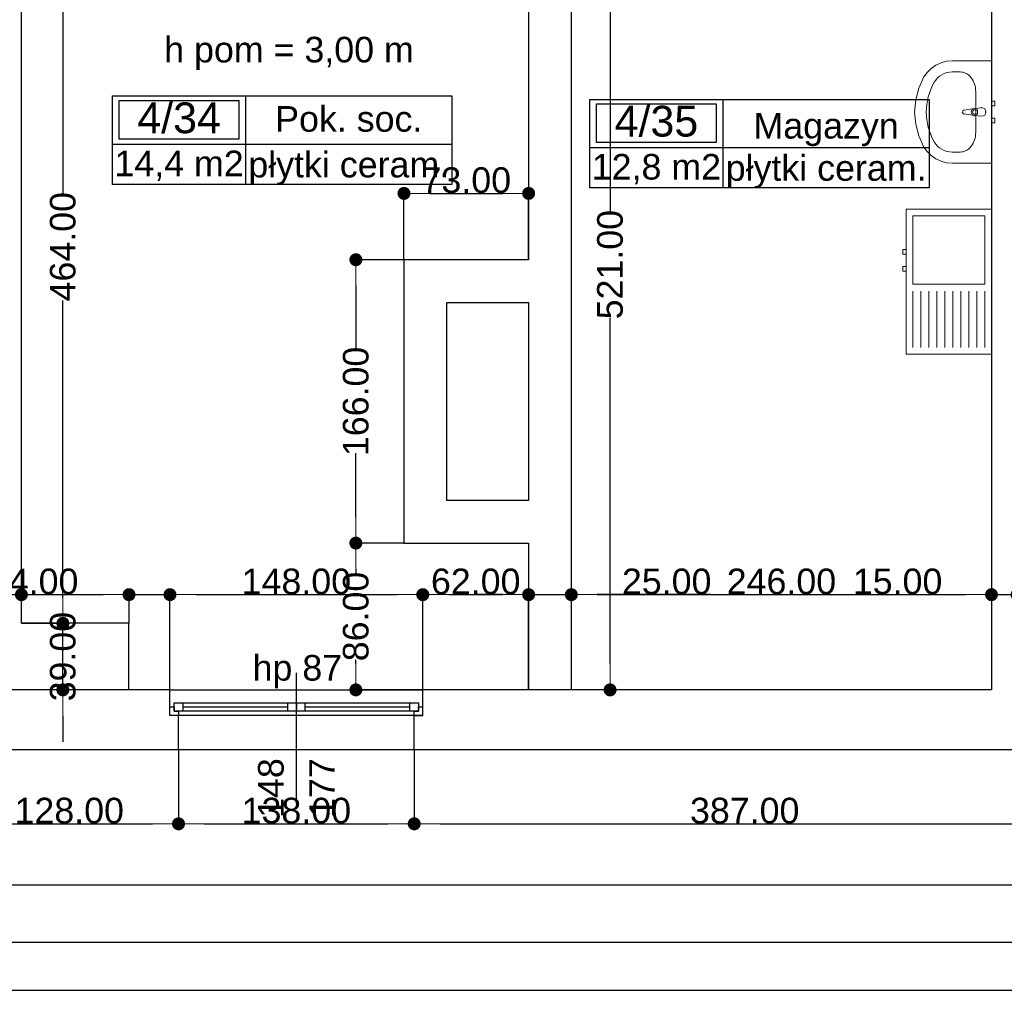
# Model space of a CAD drawing. Header units: millimetres. Extents: x -166872 to -65719, y 14266 to 44345.
# Tile 5 of 65: x -138488 to -132723, y 14639 to 20326. Entities that reach past the tile are written whole.
import ezdxf
from ezdxf.enums import TextEntityAlignment as Align

# ---------------------------------------------------------------- set-up
doc = ezdxf.new("R2010")
doc.units = ezdxf.units.MM
doc.header["$MEASUREMENT"] = 0
doc.linetypes.add('Wipeout_Contour', pattern=[1000, 0, -1000])
for name, color, linetype in [('Obiekt', 7, 'Continuous'), ('Okno', 7, 'Continuous'), ('Strefa', 7, 'Continuous'), ('Strop', 7, 'Continuous'), ('Słup', 7, 'Continuous'), ('Tekst', 7, 'Continuous'), ('Wymiary', 63, 'Continuous'), ('Ściana', 7, 'Continuous')]:
    doc.layers.add(name, color=color, linetype=linetype)
doc.styles.add('Arial', font='txt')
doc.styles.add('Times new roman', font='txt')
doc.dimstyles.new('GENERATED_STYLE__1', dxfattribs={"dimtxt": 150, "dimasz": 152, "dimexe": 0.18, "dimexo": 0, "dimgap": 0.09, "dimtad": 1, "dimtih": 1, "dimtoh": 1, "dimlfac": 0.1, "dimzin": 0, "dimdsep": 46, "dimtxsty": 'Arial', "dimblk": 'ARROWHEAD_11', "dimblk1": 'ARROWHEAD_11', "dimblk2": 'ARROWHEAD_11', "dimcen": 0.09, "dimclrd": 114, "dimclre": 114, "dimclrt": 114, "dimazin": 0, "dimtfac": 1, "dimtdec": 4, "dimtmove": 0, "dimatfit": 3, "dimfxl": 1, "dimtolj": 1, "dimtzin": 0, "dimarcsym": 0})
doc.dimstyles.new('GENERATED_STYLE__2', dxfattribs={"dimtxt": 150, "dimasz": 152, "dimexe": 0.18, "dimexo": 0, "dimgap": 0.09, "dimtad": 1, "dimlfac": 0.1, "dimzin": 0, "dimdsep": 46, "dimtxsty": 'Arial', "dimblk": 'ARROWHEAD_11', "dimblk1": 'ARROWHEAD_11', "dimblk2": 'ARROWHEAD_11', "dimcen": 0.09, "dimclrd": 114, "dimclre": 114, "dimclrt": 114, "dimazin": 0, "dimtfac": 1, "dimtdec": 4, "dimtmove": 0, "dimatfit": 3, "dimfxl": 1, "dimtolj": 1, "dimtzin": 0, "dimarcsym": 0})

# ---------------------------------------------------------------- blocks, each defined once
blk = doc.blocks.new('Pok. soc._4_34_34', base_point=(-137165.4, 19595.6))
at = {"layer": 'Strefa'}
for p, q in [((-137944.4, 19878.5), (-135957.2, 19878.5)), ((-137944.4, 19359.9), (-137944.4, 19878.5)), ((-137905.5, 19852.6), (-137204.3, 19852.6)), ((-137905.5, 19626.3), (-137905.5, 19852.6)), ((-137204.3, 19852.6), (-137204.3, 19626.3)), ((-137165.4, 19878.5), (-137165.4, 19359.9)), ((-135957.2, 19878.5), (-135957.2, 19359.9)), ((-137204.3, 19626.3), (-137905.5, 19626.3)), ((-137944.4, 19595.6), (-135957.2, 19595.6)), ((-135957.2, 19359.9), (-137944.4, 19359.9))]:
    blk.add_line(p, q, dxfattribs=at)
at = {"layer": 'Strefa', "style": 'Arial'}
for tag, height, p in [('ROOM_NUMBER', 180, (-137554.9, 19750.6)), ('ROOM_NAME', 150, (-136561.3, 19744.5)), ('ROOM_CALC_AREA', 150, (-137554.9, 19483.6)), ('floor_f', 150, (-136561.3, 19476.5))]:
    blk.add_attdef(tag, text='', height=height, dxfattribs=at).set_placement(p, align=Align.MIDDLE_CENTER)
blk = doc.blocks.new('Magazyn_4_35_35', base_point=(-134370.4, 19575.9))
at = {"layer": 'Strefa'}
for p, q in [((-135149.5, 19858.8), (-133162.2, 19858.8)), ((-135149.5, 19340.2), (-135149.5, 19858.8)), ((-135110.5, 19832.9), (-134409.4, 19832.9)), ((-135110.5, 19606.6), (-135110.5, 19832.9)), ((-134409.4, 19832.9), (-134409.4, 19606.6)), ((-134370.4, 19858.8), (-134370.4, 19340.2)), ((-133162.2, 19858.8), (-133162.2, 19340.2)), ((-134409.4, 19606.6), (-135110.5, 19606.6)), ((-135149.5, 19575.9), (-133162.2, 19575.9)), ((-133162.2, 19340.2), (-135149.5, 19340.2))]:
    blk.add_line(p, q, dxfattribs=at)
at = {"layer": 'Strefa', "style": 'Arial'}
for tag, height, p in [('ROOM_NUMBER', 180, (-134759.9, 19730.9)), ('ROOM_NAME', 150, (-133766.3, 19704.3)), ('floor_f', 150, (-133766.3, 19456.8)), ('ROOM_CALC_AREA', 150, (-134759.9, 19463.9))]:
    blk.add_attdef(tag, text='', height=height, dxfattribs=at).set_placement(p, align=Align.MIDDLE_CENTER)
blk = doc.blocks.new('ARROWHEAD_11')
at = {"color": 0, "linetype": 'Continuous', "lineweight": 0}
blk.add_line((0, 0), (-1, 0), dxfattribs=at)
at = {"color": 0, "linetype": 'Continuous', "lineweight": 0, "const_width": 0.25, "flags": 128}
blk.add_lwpolyline([(-0.125, 0, 1), (0.125, 0, 1)], format="xyb", close=True, dxfattribs=at)
blk = doc.blocks.new('*D5621')
at = {"layer": 'Defpoints', "color": 0}
for p in [(-137848, 16957.2), (-138478, 16789.3), (-137848, 16789.3)]:
    blk.add_point(p, dxfattribs=at)
at = {"layer": 'Wymiary', "color": 114, "lineweight": -2}
for p, q in [((-139136.6, 16957.2), (-138630, 16957.2)), ((-138630, 16957.2), (-138478, 16957.2)), ((-138478, 16789.3), (-138478, 16957.4)), ((-138326, 16957.2), (-138000, 16957.2)), ((-137848, 16789.3), (-137848, 16957.4))]:
    blk.add_line(p, q, dxfattribs=at)
at = {"layer": 'Wymiary', "color": 114, "lineweight": -2, "xscale": 152, "yscale": 152, "zscale": 152, "rotation": 180}
blk.add_blockref('ARROWHEAD_11', (-138478, 16957.2), dxfattribs=at)
at = {"layer": 'Wymiary', "color": 114, "lineweight": -2, "xscale": 152, "yscale": 152, "zscale": 152}
blk.add_blockref('ARROWHEAD_11', (-137848, 16957.2), dxfattribs=at)
at = {"layer": 'Wymiary', "color": 114, "lineweight": 13, "insert": (-138883.3, 17033.9), "char_height": 150, "attachment_point": 5, "style": 'Arial'}
blk.add_mtext('\\A1;63.00', dxfattribs=at)
blk = doc.blocks.new('*D5622')
at = {"layer": 'Defpoints', "color": 0}
for p in [(-137608, 16957.2), (-137848, 16789.3), (-137608, 16399.3)]:
    blk.add_point(p, dxfattribs=at)
at = {"layer": 'Wymiary', "color": 114, "lineweight": -2}
for p, q in [((-138660.3, 16957.2), (-138152, 16957.2)), ((-138152, 16957.2), (-138000, 16957.2)), ((-137848, 16789.3), (-137848, 16957.4)), ((-137848, 16957.2), (-137608, 16957.2)), ((-137608, 16399.3), (-137608, 16957.4)), ((-137456, 16957.2), (-137304, 16957.2))]:
    blk.add_line(p, q, dxfattribs=at)
at = {"layer": 'Wymiary', "color": 114, "lineweight": -2, "xscale": 152, "yscale": 152, "zscale": 152}
blk.add_blockref('ARROWHEAD_11', (-137848, 16957.2), dxfattribs=at)
at = {"layer": 'Wymiary', "color": 114, "lineweight": -2, "xscale": 152, "yscale": 152, "zscale": 152, "rotation": 180}
blk.add_blockref('ARROWHEAD_11', (-137608, 16957.2), dxfattribs=at)
at = {"layer": 'Wymiary', "color": 114, "lineweight": 13, "insert": (-138406.2, 17033.9), "char_height": 150, "attachment_point": 5, "style": 'Arial'}
blk.add_mtext('\\A1;24.00', dxfattribs=at)
blk = doc.blocks.new('*D5623')
at = {"layer": 'Defpoints', "color": 0}
for p in [(-136128, 16957.2), (-137608, 16399.3), (-136128, 16399.3)]:
    blk.add_point(p, dxfattribs=at)
at = {"layer": 'Wymiary', "color": 114, "lineweight": -2}
for p, q in [((-137608, 16399.3), (-137608, 16957.4)), ((-137456, 16957.2), (-136280, 16957.2)), ((-136128, 16399.3), (-136128, 16957.4))]:
    blk.add_line(p, q, dxfattribs=at)
at = {"layer": 'Wymiary', "color": 114, "lineweight": -2, "xscale": 152, "yscale": 152, "zscale": 152, "rotation": 180}
blk.add_blockref('ARROWHEAD_11', (-137608, 16957.2), dxfattribs=at)
at = {"layer": 'Wymiary', "color": 114, "lineweight": -2, "xscale": 152, "yscale": 152, "zscale": 152}
blk.add_blockref('ARROWHEAD_11', (-136128, 16957.2), dxfattribs=at)
at = {"layer": 'Wymiary', "color": 114, "lineweight": 13, "insert": (-136868, 17033.9), "char_height": 150, "attachment_point": 5, "style": 'Arial'}
blk.add_mtext('\\A1;148.00', dxfattribs=at)
blk = doc.blocks.new('*D5624')
at = {"layer": 'Defpoints', "color": 0}
for p in [(-135508, 16957.2), (-136128, 16399.3), (-135508, 16399.3)]:
    blk.add_point(p, dxfattribs=at)
at = {"layer": 'Wymiary', "color": 114, "lineweight": -2}
for p, q in [((-136128, 16399.3), (-136128, 16957.4)), ((-135976, 16957.2), (-135660, 16957.2)), ((-135508, 16399.3), (-135508, 16957.4))]:
    blk.add_line(p, q, dxfattribs=at)
at = {"layer": 'Wymiary', "color": 114, "lineweight": -2, "xscale": 152, "yscale": 152, "zscale": 152, "rotation": 180}
blk.add_blockref('ARROWHEAD_11', (-136128, 16957.2), dxfattribs=at)
at = {"layer": 'Wymiary', "color": 114, "lineweight": -2, "xscale": 152, "yscale": 152, "zscale": 152}
blk.add_blockref('ARROWHEAD_11', (-135508, 16957.2), dxfattribs=at)
at = {"layer": 'Wymiary', "color": 114, "lineweight": 13, "insert": (-135818, 17033.9), "char_height": 150, "attachment_point": 5, "style": 'Arial'}
blk.add_mtext('\\A1;62.00', dxfattribs=at)
blk = doc.blocks.new('*D5625')
at = {"layer": 'Defpoints', "color": 0}
for p in [(-135258, 16957.2), (-135508, 16399.3), (-135258, 16399.3)]:
    blk.add_point(p, dxfattribs=at)
at = {"layer": 'Wymiary', "color": 114, "lineweight": -2}
for p, q in [((-135660, 16957.2), (-135812, 16957.2)), ((-135508, 16399.3), (-135508, 16957.4)), ((-135508, 16957.2), (-135258, 16957.2)), ((-135258, 16399.3), (-135258, 16957.4)), ((-134954, 16957.2), (-135106, 16957.2)), ((-134445.7, 16957.2), (-134954, 16957.2))]:
    blk.add_line(p, q, dxfattribs=at)
at = {"layer": 'Wymiary', "color": 114, "lineweight": -2, "xscale": 152, "yscale": 152, "zscale": 152}
blk.add_blockref('ARROWHEAD_11', (-135508, 16957.2), dxfattribs=at)
at = {"layer": 'Wymiary', "color": 114, "lineweight": -2, "xscale": 152, "yscale": 152, "zscale": 152, "rotation": 180}
blk.add_blockref('ARROWHEAD_11', (-135258, 16957.2), dxfattribs=at)
at = {"layer": 'Wymiary', "color": 114, "lineweight": 13, "insert": (-134699.8, 17033.9), "char_height": 150, "attachment_point": 5, "style": 'Arial'}
blk.add_mtext('\\A1;25.00', dxfattribs=at)
blk = doc.blocks.new('*D5626')
at = {"layer": 'Defpoints', "color": 0}
for p in [(-132798, 19104.3), (-132798, 16957.2), (-135258, 16399.3)]:
    blk.add_point(p, dxfattribs=at)
at = {"layer": 'Wymiary', "color": 114, "lineweight": -2}
for p, q in [((-132798, 19104.3), (-132798, 16957)), ((-135258, 16399.3), (-135258, 16957.4)), ((-135106, 16957.2), (-132950, 16957.2))]:
    blk.add_line(p, q, dxfattribs=at)
at = {"layer": 'Wymiary', "color": 114, "lineweight": -2, "xscale": 152, "yscale": 152, "zscale": 152, "rotation": 180}
blk.add_blockref('ARROWHEAD_11', (-135258, 16957.2), dxfattribs=at)
at = {"layer": 'Wymiary', "color": 114, "lineweight": -2, "xscale": 152, "yscale": 152, "zscale": 152}
blk.add_blockref('ARROWHEAD_11', (-132798, 16957.2), dxfattribs=at)
at = {"layer": 'Wymiary', "color": 114, "lineweight": 13, "insert": (-134028, 17033.9), "char_height": 150, "attachment_point": 5, "style": 'Arial'}
blk.add_mtext('\\A1;246.00', dxfattribs=at)
blk = doc.blocks.new('*D5627')
at = {"layer": 'Defpoints', "color": 0}
for p in [(-132798, 19104.3), (-132648, 19104.3), (-132648, 16957.2)]:
    blk.add_point(p, dxfattribs=at)
at = {"layer": 'Wymiary', "color": 114, "lineweight": -2}
for p, q in [((-132798, 19104.3), (-132798, 16957)), ((-132648, 19104.3), (-132648, 16957)), ((-133593.6, 16957.2), (-133102, 16957.2)), ((-133102, 16957.2), (-132950, 16957.2)), ((-132798, 16957.2), (-132648, 16957.2)), ((-132496, 16957.2), (-132344, 16957.2))]:
    blk.add_line(p, q, dxfattribs=at)
at = {"layer": 'Wymiary', "color": 114, "lineweight": -2, "xscale": 152, "yscale": 152, "zscale": 152}
blk.add_blockref('ARROWHEAD_11', (-132798, 16957.2), dxfattribs=at)
at = {"layer": 'Wymiary', "color": 114, "lineweight": -2, "xscale": 152, "yscale": 152, "zscale": 152, "rotation": 180}
blk.add_blockref('ARROWHEAD_11', (-132648, 16957.2), dxfattribs=at)
at = {"layer": 'Wymiary', "color": 114, "lineweight": 13, "insert": (-133347.9, 17033.9), "char_height": 150, "attachment_point": 5, "style": 'Arial'}
blk.add_mtext('\\A1;15.00', dxfattribs=at)
blk = doc.blocks.new('*D5795')
at = {"layer": 'Defpoints', "color": 0}
for p in [(-138478, 16789.3), (-138235.3, 16789.3), (-137848, 16399.3)]:
    blk.add_point(p, dxfattribs=at)
at = {"layer": 'Wymiary', "color": 114, "lineweight": -2}
for p, q in [((-138235.3, 16941.3), (-138235.3, 17093.3)), ((-138478, 16789.3), (-138235.1, 16789.3)), ((-138235.3, 16399.3), (-138235.3, 16789.3)), ((-137848, 16399.3), (-138235.5, 16399.3)), ((-138235.3, 16247.3), (-138235.3, 16095.3))]:
    blk.add_line(p, q, dxfattribs=at)
at = {"layer": 'Wymiary', "color": 114, "lineweight": -2, "xscale": 152, "yscale": 152, "zscale": 152}
for p, rotation in [((-138235.3, 16789.3), 270), ((-138235.3, 16399.3), 90)]:
    blk.add_blockref('ARROWHEAD_11', p, dxfattribs=dict(at, rotation=rotation))
at = {"layer": 'Wymiary', "color": 114, "lineweight": 13, "insert": (-138235.3, 16594.3), "char_height": 150, "attachment_point": 5, "rotation": 90, "style": 'Arial'}
blk.add_mtext('\\A1;39.00', dxfattribs=at)
blk = doc.blocks.new('*D5796')
at = {"layer": 'Defpoints', "color": 0}
for p in [(-138248, 21429.3), (-138235.3, 21429.3), (-138478, 16789.3)]:
    blk.add_point(p, dxfattribs=at)
at = {"layer": 'Wymiary', "color": 114, "lineweight": -2}
for p, q in [((-138248, 21429.3), (-138235.1, 21429.3)), ((-138235.3, 21277.3), (-138235.3, 19309.7)), ((-138235.3, 16941.3), (-138235.3, 18681.3)), ((-138478, 16789.3), (-138235.1, 16789.3))]:
    blk.add_line(p, q, dxfattribs=at)
at = {"layer": 'Wymiary', "color": 114, "lineweight": -2, "xscale": 152, "yscale": 152, "zscale": 152}
for p, rotation in [((-138235.3, 21429.3), 90), ((-138235.3, 16789.3), 270)]:
    blk.add_blockref('ARROWHEAD_11', p, dxfattribs=dict(at, rotation=rotation))
at = {"layer": 'Wymiary', "color": 114, "lineweight": 13, "insert": (-138235.3, 18995.5), "char_height": 150, "attachment_point": 5, "rotation": 90, "style": 'Arial'}
blk.add_mtext('\\A1;464.00', dxfattribs=at)
blk = doc.blocks.new('*D6148')
at = {"layer": 'Defpoints', "color": 0}
for p in [(-135031.2, 21609.3), (-132798, 21609.3), (-132798, 16399.3)]:
    blk.add_point(p, dxfattribs=at)
at = {"layer": 'Wymiary', "color": 114, "lineweight": -2}
for p, q in [((-132798, 21609.3), (-135031.3, 21609.3)), ((-135031.2, 21457.3), (-135031.2, 19201.7)), ((-135031.2, 16551.3), (-135031.2, 18579.3)), ((-132798, 16399.3), (-135031.3, 16399.3))]:
    blk.add_line(p, q, dxfattribs=at)
at = {"layer": 'Wymiary', "color": 114, "lineweight": -2, "xscale": 152, "yscale": 152, "zscale": 152}
for p, rotation in [((-135031.2, 21609.3), 90), ((-135031.2, 16399.3), 270)]:
    blk.add_blockref('ARROWHEAD_11', p, dxfattribs=dict(at, rotation=rotation))
at = {"layer": 'Wymiary', "color": 114, "lineweight": 13, "insert": (-135031.2, 18890.5), "char_height": 150, "attachment_point": 5, "rotation": 90, "style": 'Arial'}
blk.add_mtext('\\A1;521.00', dxfattribs=at)
blk = doc.blocks.new('*D6200')
at = {"layer": 'Defpoints', "color": 0}
for p in [(-135508, 19307.9), (-136238, 18919.3), (-135508, 18919.3)]:
    blk.add_point(p, dxfattribs=at)
at = {"layer": 'Wymiary', "color": 114, "lineweight": -2}
for p, q in [((-136238, 18919.3), (-136238, 19308)), ((-136086, 19307.9), (-135660, 19307.9)), ((-135508, 18919.3), (-135508, 19308))]:
    blk.add_line(p, q, dxfattribs=at)
at = {"layer": 'Wymiary', "color": 114, "lineweight": -2, "xscale": 152, "yscale": 152, "zscale": 152, "rotation": 180}
blk.add_blockref('ARROWHEAD_11', (-136238, 19307.9), dxfattribs=at)
at = {"layer": 'Wymiary', "color": 114, "lineweight": -2, "xscale": 152, "yscale": 152, "zscale": 152}
blk.add_blockref('ARROWHEAD_11', (-135508, 19307.9), dxfattribs=at)
at = {"layer": 'Wymiary', "color": 114, "lineweight": 13, "insert": (-135873, 19384.6), "char_height": 150, "attachment_point": 5, "style": 'Arial'}
blk.add_mtext('\\A1;73.00', dxfattribs=at)
blk = doc.blocks.new('*D6201')
at = {"layer": 'Defpoints', "color": 0}
for p in [(-136519.7, 17259.3), (-136238, 17259.3), (-135258, 16399.3)]:
    blk.add_point(p, dxfattribs=at)
at = {"layer": 'Wymiary', "color": 114, "lineweight": -2}
for p, q in [((-136238, 17259.3), (-136519.8, 17259.3)), ((-136519.7, 17107.3), (-136519.7, 17082.3)), ((-136519.7, 16551.3), (-136519.7, 16576.3)), ((-135258, 16399.3), (-136519.8, 16399.3))]:
    blk.add_line(p, q, dxfattribs=at)
at = {"layer": 'Wymiary', "color": 114, "lineweight": -2, "xscale": 152, "yscale": 152, "zscale": 152}
for p, rotation in [((-136519.7, 17259.3), 90), ((-136519.7, 16399.3), 270)]:
    blk.add_blockref('ARROWHEAD_11', p, dxfattribs=dict(at, rotation=rotation))
at = {"layer": 'Wymiary', "color": 114, "lineweight": 13, "insert": (-136519.7, 16829.3), "char_height": 150, "attachment_point": 5, "rotation": 90, "style": 'Arial'}
blk.add_mtext('\\A1;86.00', dxfattribs=at)
blk = doc.blocks.new('*D6202')
at = {"layer": 'Defpoints', "color": 0}
for p in [(-136519.7, 18919.3), (-136238, 18919.3), (-136238, 17259.3)]:
    blk.add_point(p, dxfattribs=at)
at = {"layer": 'Wymiary', "color": 114, "lineweight": -2}
for p, q in [((-136238, 18919.3), (-136519.8, 18919.3)), ((-136519.7, 18767.3), (-136519.7, 18393.5)), ((-136519.7, 17411.3), (-136519.7, 17785.2)), ((-136238, 17259.3), (-136519.8, 17259.3))]:
    blk.add_line(p, q, dxfattribs=at)
at = {"layer": 'Wymiary', "color": 114, "lineweight": -2, "xscale": 152, "yscale": 152, "zscale": 152}
for p, rotation in [((-136519.7, 18919.3), 90), ((-136519.7, 17259.3), 270)]:
    blk.add_blockref('ARROWHEAD_11', p, dxfattribs=dict(at, rotation=rotation))
at = {"layer": 'Wymiary', "color": 114, "lineweight": 13, "insert": (-136519.7, 18089.3), "char_height": 150, "attachment_point": 5, "rotation": 90, "style": 'Arial'}
blk.add_mtext('\\A1;166.00', dxfattribs=at)
blk = doc.blocks.new('*D6227')
at = {"layer": 'Defpoints', "color": 0}
for p in [(-138838, 16049.3), (-137558, 16049.3), (-137558, 15614.7)]:
    blk.add_point(p, dxfattribs=at)
at = {"layer": 'Wymiary', "color": 114, "lineweight": -2}
for p, q in [((-138838, 16049.3), (-138838, 15614.5)), ((-137558, 16049.3), (-137558, 15614.5)), ((-138686, 15614.7), (-137710, 15614.7))]:
    blk.add_line(p, q, dxfattribs=at)
at = {"layer": 'Wymiary', "color": 114, "lineweight": -2, "xscale": 152, "yscale": 152, "zscale": 152, "rotation": 180}
blk.add_blockref('ARROWHEAD_11', (-138838, 15614.7), dxfattribs=at)
at = {"layer": 'Wymiary', "color": 114, "lineweight": -2, "xscale": 152, "yscale": 152, "zscale": 152}
blk.add_blockref('ARROWHEAD_11', (-137558, 15614.7), dxfattribs=at)
at = {"layer": 'Wymiary', "color": 114, "lineweight": 13, "insert": (-138198, 15691.4), "char_height": 150, "attachment_point": 5, "style": 'Arial'}
blk.add_mtext('\\A1;128.00', dxfattribs=at)
blk = doc.blocks.new('*D6228')
at = {"layer": 'Defpoints', "color": 0}
for p in [(-137558, 16049.3), (-136178, 16049.3), (-136178, 15614.7)]:
    blk.add_point(p, dxfattribs=at)
at = {"layer": 'Wymiary', "color": 114, "lineweight": -2}
for p, q in [((-137558, 16049.3), (-137558, 15614.5)), ((-136178, 16049.3), (-136178, 15614.5)), ((-137406, 15614.7), (-136330, 15614.7))]:
    blk.add_line(p, q, dxfattribs=at)
at = {"layer": 'Wymiary', "color": 114, "lineweight": -2, "xscale": 152, "yscale": 152, "zscale": 152, "rotation": 180}
blk.add_blockref('ARROWHEAD_11', (-137558, 15614.7), dxfattribs=at)
at = {"layer": 'Wymiary', "color": 114, "lineweight": -2, "xscale": 152, "yscale": 152, "zscale": 152}
blk.add_blockref('ARROWHEAD_11', (-136178, 15614.7), dxfattribs=at)
at = {"layer": 'Wymiary', "color": 114, "lineweight": 13, "insert": (-136868, 15691.4), "char_height": 150, "attachment_point": 5, "style": 'Arial'}
blk.add_mtext('\\A1;138.00', dxfattribs=at)
blk = doc.blocks.new('*D6229')
at = {"layer": 'Defpoints', "color": 0}
for p in [(-136178, 16049.3), (-132308, 16049.3), (-132308, 15614.7)]:
    blk.add_point(p, dxfattribs=at)
at = {"layer": 'Wymiary', "color": 114, "lineweight": -2}
for p, q in [((-136178, 16049.3), (-136178, 15614.5)), ((-132308, 16049.3), (-132308, 15614.5)), ((-136026, 15614.7), (-132460, 15614.7))]:
    blk.add_line(p, q, dxfattribs=at)
at = {"layer": 'Wymiary', "color": 114, "lineweight": -2, "xscale": 152, "yscale": 152, "zscale": 152, "rotation": 180}
blk.add_blockref('ARROWHEAD_11', (-136178, 15614.7), dxfattribs=at)
at = {"layer": 'Wymiary', "color": 114, "lineweight": -2, "xscale": 152, "yscale": 152, "zscale": 152}
blk.add_blockref('ARROWHEAD_11', (-132308, 15614.7), dxfattribs=at)
at = {"layer": 'Wymiary', "color": 114, "lineweight": 13, "insert": (-134243, 15691.4), "char_height": 150, "attachment_point": 5, "style": 'Arial'}
blk.add_mtext('\\A1;387.00', dxfattribs=at)
blk = doc.blocks.new('*D6253')
at = {"layer": 'Defpoints', "color": 0}
for p in [(-67558, 20909.2), (-67558, 15257.7), (-140258, 14639.3)]:
    blk.add_point(p, dxfattribs=at)
at = {"layer": 'Wymiary', "color": 114, "lineweight": -2}
for p, q in [((-67558, 20909.2), (-67558, 15257.6)), ((-140258, 14639.3), (-140258, 15257.9)), ((-140106, 15257.7), (-67710, 15257.7))]:
    blk.add_line(p, q, dxfattribs=at)
at = {"layer": 'Wymiary', "color": 114, "lineweight": -2, "xscale": 152, "yscale": 152, "zscale": 152, "rotation": 180}
blk.add_blockref('ARROWHEAD_11', (-140258, 15257.7), dxfattribs=at)
at = {"layer": 'Wymiary', "color": 114, "lineweight": -2, "xscale": 152, "yscale": 152, "zscale": 152}
blk.add_blockref('ARROWHEAD_11', (-67558, 15257.7), dxfattribs=at)
at = {"layer": 'Wymiary', "color": 114, "lineweight": 13, "insert": (-103908, 15334.4), "char_height": 150, "attachment_point": 5, "style": 'Arial'}
blk.add_mtext('\\A1;7270.01', dxfattribs=at)

msp = doc.modelspace()

# ---------------------------------------------------------------- linework, layer by layer
at = {"layer": 'Obiekt', "lineweight": 5}
for p, q in [((-133093.476, 20073.194), (-133123.999, 20059.179)), ((-133060.831, 20081.786), (-133093.476, 20073.194)), ((-133027.109, 20084.681), (-133060.831, 20081.786)), ((-132798.018, 20084.681), (-133027.109, 20084.681)), ((-132798.018, 19484.681), (-132798.018, 20084.681)), ((-133174.879, 20016.833), (-133193.609, 19989.855)), ((-133151.425, 20040.19), (-133174.879, 20016.833)), ((-133123.999, 20059.179), (-133151.425, 20040.19)), ((-132981.291, 20019.463), (-133027.109, 20019.463)), ((-133193.609, 19989.855), (-133223.551, 19924.663)), ((-133223.551, 19924.663), (-133241.849, 19855.642)), ((-132890.337, 19665.855), (-132890.337, 19903.507)), ((-133241.849, 19855.642), (-133248.005, 19784.681)), ((-132798.018, 19848.181), (-132798.018, 19821.181)), ((-132778.018, 19848.181), (-132798.018, 19848.181)), ((-132778.018, 19821.181), (-132778.018, 19848.181)), ((-133248.005, 19784.681), (-133241.849, 19713.719)), ((-132906.803, 19802.41), (-132959.737, 19795.781)), ((-132855.337, 19809.681), (-132897.289, 19805.681)), ((-132895.118, 19798.281), (-132880.247, 19798.281)), ((-132880.247, 19798.281), (-132880.247, 19771.081)), ((-132798.018, 19821.181), (-132778.018, 19821.181)), ((-132959.737, 19773.581), (-132906.803, 19766.951)), ((-132897.289, 19763.681), (-132855.337, 19759.681)), ((-132880.247, 19771.081), (-132895.118, 19771.081)), ((-132798.018, 19748.181), (-132798.018, 19721.181)), ((-132778.018, 19748.181), (-132798.018, 19748.181)), ((-132798.018, 19721.181), (-132778.018, 19721.181)), ((-132778.018, 19721.181), (-132778.018, 19748.181)), ((-133241.849, 19713.719), (-133223.551, 19644.699)), ((-133223.551, 19644.699), (-133193.609, 19579.507)), ((-133193.609, 19579.507), (-133174.879, 19552.528)), ((-133174.879, 19552.528), (-133151.425, 19529.171)), ((-132981.291, 19549.898), (-133027.109, 19549.898)), ((-133151.425, 19529.171), (-133123.999, 19510.182)), ((-133123.999, 19510.182), (-133093.476, 19496.167)), ((-133093.476, 19496.167), (-133060.831, 19487.575)), ((-133060.831, 19487.575), (-133027.109, 19484.681)), ((-133027.109, 19484.681), (-132798.018, 19484.681)), ((-133298.018, 18790.833), (-133298.018, 19215.833)), ((-133298.018, 19215.833), (-132798.018, 19215.833)), ((-132798.018, 19215.833), (-132798.018, 18365.833)), ((-133258.018, 19175.833), (-132838.018, 19175.833)), ((-133258.018, 18975.833), (-133258.018, 19175.833)), ((-132838.018, 19175.833), (-132838.018, 18775.833)), ((-133318.018, 18979.333), (-133298.018, 18979.333)), ((-133318.018, 18952.333), (-133318.018, 18979.333)), ((-133298.018, 18979.333), (-133298.018, 18952.333)), ((-133258.018, 18775.833), (-133258.018, 18975.833)), ((-133298.018, 18952.333), (-133318.018, 18952.333)), ((-133318.018, 18879.333), (-133298.018, 18879.333)), ((-133318.018, 18852.333), (-133318.018, 18879.333)), ((-133298.018, 18852.333), (-133318.018, 18852.333)), ((-133298.018, 18879.333), (-133298.018, 18852.333)), ((-133298.018, 18365.833), (-133298.018, 18790.833)), ((-132838.018, 18775.833), (-133258.018, 18775.833)), ((-133258.018, 18735.833), (-133258.018, 18405.833)), ((-133211.352, 18735.833), (-133211.352, 18405.833)), ((-133164.685, 18735.833), (-133164.685, 18405.833)), ((-133118.018, 18735.833), (-133118.018, 18405.833)), ((-133071.352, 18735.833), (-133071.352, 18405.833)), ((-133024.685, 18735.833), (-133024.685, 18405.833)), ((-132978.018, 18735.833), (-132978.018, 18405.833)), ((-132931.352, 18735.833), (-132931.352, 18405.833)), ((-132884.685, 18735.833), (-132884.685, 18405.833)), ((-132838.018, 18735.833), (-132838.018, 18405.833)), ((-132798.018, 18365.833), (-133298.018, 18365.833))]:
    msp.add_line(p, q, dxfattribs=at)
at = {"layer": 'Obiekt'}
msp.add_line((-136868.018, 15749.32), (-136868.018, 16499.32), dxfattribs=at)
at = {"layer": 'Obiekt', "lineweight": 5}
for centre, radius, start, end in [((-132958.346, 19784.681), 11.187, 97.1389248, 262.8610752), ((-132895.389, 19784.681), 21.086, 122.7710254, 237.2289746), ((-132895.118, 19784.681), 13.6, 90, 270), ((-132895.389, 19784.681), 21.086, 95.1696072, 122.7710254), ((-132855.337, 19784.681), 25, 270, 90), ((-132895.389, 19784.681), 21.086, 237.2289746, 264.8303928)]:
    msp.add_arc(centre, radius, start, end, dxfattribs=at)
for centre, major_axis, ratio, start_param, end_param in [((-133027.109, 19903.533), (121.2, 0), 0.95652174, 1.57079633, 2.64461782), ((-132981.291, 19903.376), (0, 116.066), 0.78364566, 4.71238898, 6.28318531), ((-132798.018, 19784.681), (381.818, 0), 0.95652174, 2.64461781, 3.63856749), ((-132981.291, 19665.985), (0, 116.066), 0.78364566, 3.14159265, 4.71238898), ((-133027.109, 19665.828), (121.2, 0), 0.95652174, 3.63856748, 4.71238898)]:
    msp.add_ellipse(centre, major_axis=major_axis, ratio=ratio, start_param=start_param, end_param=end_param, dxfattribs=at)
for p in [(-132906.803, 19802.41), (-132855.337, 19809.681), (-132959.737, 19773.581), (-132897.289, 19763.681)]:
    msp.add_point(p, dxfattribs=at)
at = {"layer": 'Okno'}
for p, q in [((-137608.018, 16399.32), (-136128.018, 16399.32)), ((-137583.018, 16324.32), (-137533.018, 16324.32)), ((-137583.018, 16274.32), (-137583.018, 16324.32)), ((-137533.018, 16324.32), (-136918.018, 16324.32)), ((-137533.018, 16324.32), (-137533.018, 16274.32)), ((-137533.018, 16324.32), (-136918.018, 16324.32)), ((-136918.018, 16274.32), (-136918.018, 16324.32)), ((-136918.018, 16324.32), (-136868.018, 16324.32)), ((-136868.018, 16324.32), (-136868.018, 16274.32)), ((-136868.018, 16324.32), (-136818.018, 16324.32)), ((-136868.018, 16274.32), (-136868.018, 16324.32)), ((-136818.018, 16324.32), (-136203.018, 16324.32)), ((-136818.018, 16324.32), (-136818.018, 16274.32)), ((-136818.018, 16324.32), (-136203.018, 16324.32)), ((-136203.018, 16274.32), (-136203.018, 16324.32)), ((-136203.018, 16324.32), (-136153.018, 16324.32)), ((-136153.018, 16324.32), (-136153.018, 16274.32)), ((-137608.018, 16299.32), (-137583.018, 16299.32)), ((-137608.018, 16249.32), (-137608.018, 16299.32)), ((-137583.018, 16299.32), (-137583.018, 16274.32)), ((-137583.018, 16274.32), (-137558.018, 16274.32)), ((-137533.018, 16274.32), (-137583.018, 16274.32)), ((-137558.018, 16274.32), (-137558.018, 16249.32)), ((-137533.018, 16299.32), (-136918.018, 16299.32)), ((-136918.018, 16274.32), (-137533.018, 16274.32)), ((-136868.018, 16274.32), (-136918.018, 16274.32)), ((-136818.018, 16274.32), (-136868.018, 16274.32)), ((-136818.018, 16299.32), (-136203.018, 16299.32)), ((-136203.018, 16274.32), (-136818.018, 16274.32)), ((-136153.018, 16274.32), (-136203.018, 16274.32)), ((-136178.018, 16249.32), (-136178.018, 16274.32)), ((-136178.018, 16274.32), (-136153.018, 16274.32)), ((-136153.018, 16274.32), (-136153.018, 16299.32)), ((-136153.018, 16299.32), (-136128.018, 16299.32)), ((-136128.018, 16249.32), (-136128.018, 16299.32)), ((-137558.018, 16249.32), (-137608.018, 16249.32)), ((-137558.018, 16249.32), (-137608.018, 16249.32)), ((-136868.018, 16249.32), (-137558.018, 16249.32)), ((-136178.018, 16249.32), (-136868.018, 16249.32)), ((-136128.018, 16249.32), (-136178.018, 16249.32)), ((-136178.018, 16249.32), (-136128.018, 16249.32)), ((-137558.018, 16049.32), (-136178.018, 16049.32))]:
    msp.add_line(p, q, dxfattribs=at)
at = {"layer": 'Strop', "flags": 128}
msp.add_lwpolyline([(-96528.019, 14639.32), (-140258.019, 14639.32), (-141547.974, 14639.32), (-141547.974, 16204.96), (-158346.468, 31536.991), (-159768.887, 29978.522), (-165456.021, 35169.185), (-162779.93, 38101.664), (-160850.538, 36340.703), (-154498.018, 36340.703), (-154498.018, 42361.953, -0.00002607), (-154486.563, 42364.139, -0.04841545), (-132966.516, 44343.261, -0.0060186), (-130274.231, 44297.262), (-126000.282, 44095.254, -0.00045657), (-125806.601, 44084.047, -0.01791801), (-118229.318, 43365.515, -0.00776908), (-114963.359, 42885.553), (-114963.364, 42885.522, -0.034913), (-97147.904, 38702.246, -0.03139835)], format="xyb", dxfattribs=at)
at = {"layer": 'Słup'}
for p, q in [((-137848.018, 16789.32), (-138478.018, 16789.32)), ((-137848.018, 16399.32), (-137848.018, 16789.32))]:
    msp.add_line(p, q, dxfattribs=at)
at = {"layer": 'Ściana'}
for p, q in [((-137608.018, 16299.32), (-137608.018, 16399.32)), ((-136128.018, 16299.32), (-136128.018, 16399.32)), ((-137608.018, 16249.32), (-137608.018, 16299.32)), ((-136128.018, 16249.32), (-136128.018, 16299.32)), ((-137558.018, 16249.32), (-137608.018, 16249.32)), ((-137558.018, 16049.32), (-137558.018, 16249.32)), ((-136178.018, 16049.32), (-136178.018, 16249.32)), ((-136178.018, 16249.32), (-136128.018, 16249.32))]:
    msp.add_line(p, q, dxfattribs=at)
at = {"layer": 'Ściana', "flags": 128}
for points in [[(-135508.018, 21609.32), (-135508.018, 18919.32)], [(-135258.018, 16399.32), (-135258.018, 21609.32)], [(-132798.018, 21609.32), (-132798.018, 16399.32)], [(-138478.018, 16789.32), (-138478.018, 21429.32)], [(-135508.018, 18919.32), (-136238.018, 18919.32)], [(-136238.018, 18919.32), (-136238.018, 17259.32)], [(-135988.018, 18669.32), (-135508.018, 18669.32)], [(-135988.018, 17509.32), (-135988.018, 18669.32)], [(-135508.018, 18669.32), (-135508.018, 17509.32)], [(-135508.018, 17509.32), (-135988.018, 17509.32)], [(-136238.018, 17259.32), (-135508.018, 17259.32)], [(-135508.018, 17259.32), (-135508.018, 16399.32)], [(-137608.018, 16399.32), (-141191.487, 16399.32)], [(-135508.018, 16399.32), (-136128.018, 16399.32)], [(-132798.018, 16399.32), (-135258.018, 16399.32)], [(-141547.974, 16049.32), (-137558.018, 16049.32)], [(-136178.018, 16049.32), (-132308.018, 16049.32)]]:
    msp.add_lwpolyline(points, dxfattribs=at)

# ---------------------------------------------------------------- block references
at = {"layer": 'Strefa'}
ref = msp.add_blockref('Pok. soc._4_34_34', (-137165.364, 19595.65), dxfattribs=at)
ref.add_attrib('ROOM_NAME', 'Pok. soc.', dxfattribs={"color": 7, "height": 150, "style": 'Arial'}).set_placement((-136561.28, 19744.467), align=Align.MIDDLE_CENTER)
ref.add_attrib('ROOM_NUMBER', '4/34', dxfattribs={"color": 7, "height": 180, "style": 'Arial'}).set_placement((-137554.884, 19750.597), align=Align.MIDDLE_CENTER)
ref.add_attrib('ROOM_CALC_AREA', '14,4 m2', dxfattribs={"color": 7, "height": 150, "style": 'Arial'}).set_placement((-137554.884, 19483.596), align=Align.MIDDLE_CENTER)
ref.add_attrib('floor_f', 'płytki ceram.', dxfattribs={"color": 7, "height": 150, "style": 'Arial'}).set_placement((-136561.28, 19476.55), align=Align.MIDDLE_CENTER)
ref = msp.add_blockref('Magazyn_4_35_35', (-134370.413, 19575.942), dxfattribs=at)
ref.add_attrib('ROOM_NAME', 'Magazyn', dxfattribs={"color": 7, "height": 150, "style": 'Arial'}).set_placement((-133766.329, 19704.342), align=Align.MIDDLE_CENTER)
ref.add_attrib('ROOM_NUMBER', '4/35', dxfattribs={"color": 7, "height": 180, "style": 'Arial'}).set_placement((-134759.933, 19730.89), align=Align.MIDDLE_CENTER)
ref.add_attrib('ROOM_CALC_AREA', '12,8 m2', dxfattribs={"color": 7, "height": 150, "style": 'Arial'}).set_placement((-134759.933, 19463.888), align=Align.MIDDLE_CENTER)
ref.add_attrib('floor_f', 'płytki ceram.', dxfattribs={"color": 7, "height": 150, "style": 'Arial'}).set_placement((-133766.329, 19456.842), align=Align.MIDDLE_CENTER)

# ---------------------------------------------------------------- texts
at = {"layer": 'Obiekt', "insert": (-137124.476, 16408.486), "char_height": 150, "attachment_point": 7, "style": 'Arial'}
msp.add_mtext('\\A1;{\\fArial|b0|i0|c238|p38;hp 87}', dxfattribs=at)
at = {"layer": 'Obiekt', "char_height": 150, "attachment_point": 7, "rotation": 90, "style": 'Arial'}
for s, insert in [('\\A1;{\\fArial|b0|i0|c238|p38;148}', (-136940.55, 15649.32)), ('\\A1;{\\fArial|b0|i0|c238|p38;177}', (-136643.019, 15649.32))]:
    msp.add_mtext(s, dxfattribs=dict(at, insert=insert))
at = {"layer": 'Tekst', "insert": (-136911.156, 20225.172), "char_height": 150, "attachment_point": 2, "style": 'Times new roman'}
msp.add_mtext('\\A1;{\\fArial|b0|i0|c0|p38;h pom = 3,00 m}', dxfattribs=at)

# ---------------------------------------------------------------- dimensions: what is measured, and where the dimension line sits
at = {"layer": 'Wymiary', "lineweight": 13}
for base, p1, p2, picture, middle in [((-135031.165, 21609.32), (-132798.018, 16399.32), (-132798.018, 21609.32), '*D6148', (-135031.165, 18890.491)), ((-138235.29, 21429.32), (-138478.018, 16789.32), (-138248.018, 21429.32), '*D5796', (-138235.29, 18995.491)), ((-136519.659, 18919.32), (-136238.018, 17259.32), (-136238.018, 18919.32), '*D6202', (-136519.659, 18089.32)), ((-136519.659, 17259.32), (-135258.018, 16399.32), (-136238.018, 17259.32), '*D6201', (-136519.659, 16829.32)), ((-138235.29, 16789.32), (-137848.018, 16399.32), (-138478.018, 16789.32), '*D5795', (-138235.29, 16594.32))]:
    dim = msp.add_linear_dim(base=base, p1=p1, p2=p2, angle=90, dimstyle='GENERATED_STYLE__2', dxfattribs=at)
    dim.commit()
    dim.dimension.update_dxf_attribs({"geometry": picture, "text_midpoint": middle, "dimtype": 128, "text_rotation": 90})
for base, p1, p2, picture, middle in [((-135508.018, 19307.853), (-136238.018, 18919.32), (-135508.018, 18919.32), '*D6200', (-135873.018, 19307.853)), ((-132798.018, 16957.188), (-135258.018, 16399.32), (-132798.018, 19104.32), '*D5626', (-134028.018, 16957.188)), ((-132648.018, 16957.188), (-132798.018, 19104.32), (-132648.018, 19104.32), '*D5627', (-133347.879, 16957.188)), ((-137848.018, 16957.188), (-138478.018, 16789.32), (-137848.018, 16789.32), '*D5621', (-138883.348, 16957.188)), ((-137608.018, 16957.188), (-137848.018, 16789.32), (-137608.018, 16399.32), '*D5622', (-138406.218, 16957.188)), ((-136128.018, 16957.188), (-137608.018, 16399.32), (-136128.018, 16399.32), '*D5623', (-136868.018, 16957.188)), ((-135508.018, 16957.188), (-136128.018, 16399.32), (-135508.018, 16399.32), '*D5624', (-135818.018, 16957.188)), ((-135258.018, 16957.188), (-135508.018, 16399.32), (-135258.018, 16399.32), '*D5625', (-134699.819, 16957.188)), ((-137558.018, 15614.705), (-138838.018, 16049.32), (-137558.018, 16049.32), '*D6227', (-138198.018, 15614.705)), ((-136178.018, 15614.705), (-137558.018, 16049.32), (-136178.018, 16049.32), '*D6228', (-136868.018, 15614.705)), ((-132308.018, 15614.705), (-136178.018, 16049.32), (-132308.018, 16049.32), '*D6229', (-134243.018, 15614.705))]:
    dim = msp.add_linear_dim(base=base, p1=p1, p2=p2, dimstyle='GENERATED_STYLE__1', dxfattribs=at)
    dim.commit()
    dim.dimension.update_dxf_attribs({"geometry": picture, "text_midpoint": middle, "dimtype": 128})

# ---------------------------------------------------------------- next in the draw order: wipeouts: each hides what was drawn before it
at = {"linetype": 'Wipeout_Contour', "lineweight": 0, "ltscale": 477383.047514}
msp.add_wipeout([(-96878.019, 14919.32), (-139918.019, 14919.32), (-140258.019, 14639.32), (-96528.019, 14639.32)], dxfattribs=at).dxf.layer = 'Ściana'

# ---------------------------------------------------------------- next in the draw order: linework, layer by layer
at = {"layer": 'Ściana', "flags": 128}
for points in [[(-96878.019, 14919.32), (-140258.019, 14919.32)], [(-140258.019, 14639.32), (-96528.019, 14639.32)]]:
    msp.add_lwpolyline(points, dxfattribs=at)

# ---------------------------------------------------------------- next in the draw order: dimensions: what is measured, and where the dimension line sits
at = {"layer": 'Wymiary', "lineweight": 13}
dim = msp.add_linear_dim(base=(-67557.968, 15257.749), p1=(-140258.019, 14639.32), p2=(-67557.968, 20909.241), dimstyle='GENERATED_STYLE__1', dxfattribs=at)
dim.commit()
dim.dimension.update_dxf_attribs({"geometry": '*D6253', "text_midpoint": (-103907.994, 15257.749), "dimtype": 128})

doc.saveas('drawing.dxf')
